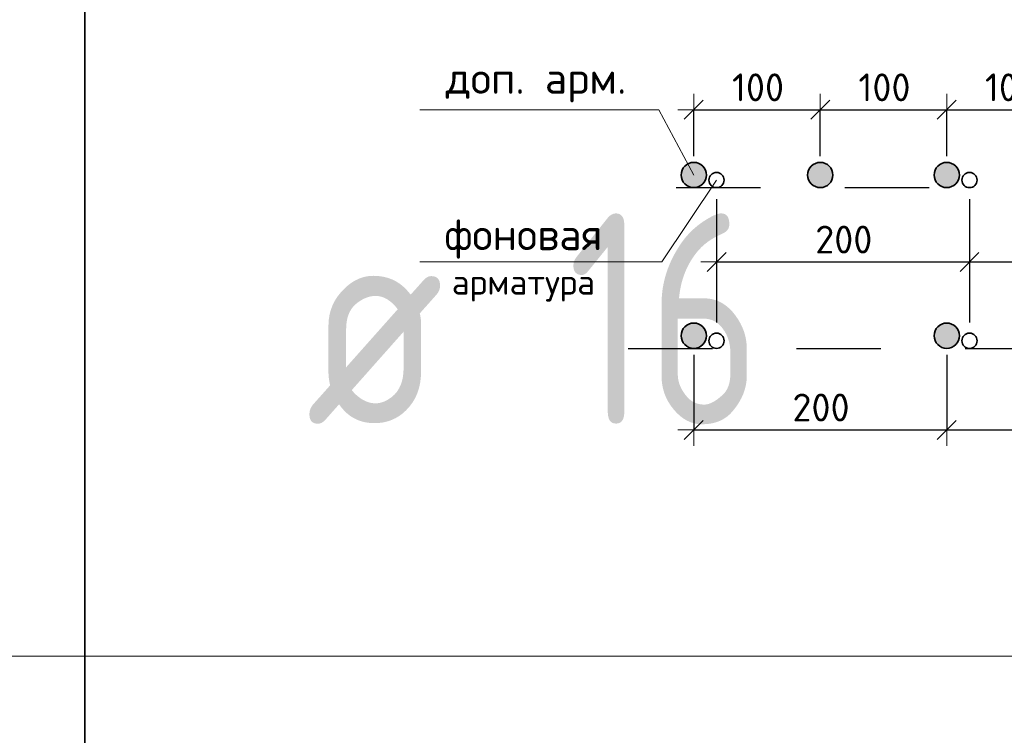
# Model space of a CAD drawing. Header units: metres. Extents: x -38 to 107, y -15 to 21.
# Tile 144 of 167: x 75.342 to 76.51, y 7.578 to 8.426. Entities that reach past the tile are written whole.
import ezdxf

# ---------------------------------------------------------------- set-up
doc = ezdxf.new("R2010")
doc.units = ezdxf.units.M
doc.header["$PDMODE"] = 65
doc.linetypes.add('______2', pattern=[0.0405, 0.03, -0.0105])
doc.layers.add('XR$3$_3898', color=7, linetype='Continuous')
doc.layers.add('XR$5$_3898', color=7, linetype='Continuous')
for name, color, linetype, lineweight in [('XR$3$Размерная линия_ общее', 7, 'Continuous', 13), ('XR$4$Текст_ примечание', 7, 'Continuous', 13), ('XR$5$Размерная линия_ общее', 7, 'Continuous', 13)]:
    doc.layers.add(name, color=color, linetype=linetype, lineweight=lineweight)
doc.styles.add('ISOCPEUR', font='txt')
doc.dimstyles.new('DIMSTYLE_8', dxfattribs={"dimtxt": 0.033, "dimasz": 0.0375, "dimexe": 0, "dimexo": 0, "dimgap": 0.0165, "dimtad": 2, "dimdec": 0, "dimlfac": 1000, "dimrnd": 1, "dimzin": 12, "dimdsep": 46, "dimtxsty": 'ISOCPEUR', "dimblk1": 'ALL_ML_STRICH', "dimblk2": 'ALL_ML_STRICH', "dimsah": 1, "dimcen": 0, "dimclrd": 7, "dimclre": 256, "dimclrt": 7, "dimadec": 0, "dimazin": 0, "dimtfac": 1, "dimtdec": 0, "dimtix": 1, "dimtmove": 2, "dimatfit": 3, "dimfxl": 0, "dimtzin": 0, "dimlwd": 0, "dimlwe": -3, "dimarcsym": 0})

# ---------------------------------------------------------------- blocks, each defined once
blk = doc.blocks.new('ALL_ML_STRICH')
at = {"color": 0, "linetype": 'ByBlock', "lineweight": -2}
for p, q in [((0, -0.5), (0, 0.5)), ((-1, 0), (0.5, 0)), ((-0.3, -0.3), (0.3, 0.3))]:
    blk.add_line(p, q, dxfattribs=at)
blk = doc.blocks.new('*D56')
at = {"layer": 'DEFPOINTS', "color": 7, "linetype": 'Continuous', "lineweight": 13, "transparency": 33554687}
for p in [(76.142, 8.3196), (76.142, 8.2422), (76.292, 8.2422)]:
    blk.add_point(p, dxfattribs=at)
at = {"layer": 'XR$3$Размерная линия_ общее', "color": 253, "linetype": 'Continuous', "lineweight": -2, "true_color": 0xa0a0a0, "transparency": 33554687}
for p, q in [((76.142, 8.2647), (76.142, 8.3196)), ((76.292, 8.2647), (76.292, 8.3196))]:
    blk.add_line(p, q, dxfattribs=at)
at = {"layer": 'XR$3$Размерная линия_ общее', "color": 7, "linetype": 'Continuous', "lineweight": -2, "transparency": 33554687}
blk.add_line((76.142, 8.3196), (76.292, 8.3196), dxfattribs=at)
at = {"layer": 'XR$3$Размерная линия_ общее', "color": 7, "linetype": 'Continuous', "lineweight": 13, "transparency": 33554687, "xscale": 0.0375, "yscale": 0.0375, "zscale": 0.0375, "rotation": 180}
blk.add_blockref('ALL_ML_STRICH', (76.142, 8.3196), dxfattribs=at)
at = {"layer": 'XR$3$Размерная линия_ общее', "color": 7, "linetype": 'Continuous', "lineweight": 13, "transparency": 33554687, "xscale": 0.0375, "yscale": 0.0375, "zscale": 0.0375}
blk.add_blockref('ALL_ML_STRICH', (76.292, 8.3196), dxfattribs=at)
at = {"layer": 'XR$3$Размерная линия_ общее', "color": 7, "linetype": 'Continuous', "lineweight": 13, "transparency": 33554687, "insert": (76.1873, 8.3626), "char_height": 0.033, "width": 0.00165, "attachment_point": 1, "line_spacing_factor": 0.60241, "style": 'ISOCPEUR'}
blk.add_mtext('100', dxfattribs=at)
blk = doc.blocks.new('*D57')
at = {"layer": 'DEFPOINTS', "color": 7, "linetype": 'Continuous', "lineweight": 13, "transparency": 33554687}
for p in [(76.292, 8.3196), (76.292, 8.2422), (76.442, 8.2422)]:
    blk.add_point(p, dxfattribs=at)
at = {"layer": 'XR$3$Размерная линия_ общее', "color": 253, "linetype": 'Continuous', "lineweight": -2, "true_color": 0xa0a0a0, "transparency": 33554687}
for p, q in [((76.292, 8.2647), (76.292, 8.3196)), ((76.442, 8.2647), (76.442, 8.3196))]:
    blk.add_line(p, q, dxfattribs=at)
at = {"layer": 'XR$3$Размерная линия_ общее', "color": 7, "linetype": 'Continuous', "lineweight": -2, "transparency": 33554687}
blk.add_line((76.292, 8.3196), (76.442, 8.3196), dxfattribs=at)
at = {"layer": 'XR$3$Размерная линия_ общее', "color": 7, "linetype": 'Continuous', "lineweight": 13, "transparency": 33554687, "xscale": 0.0375, "yscale": 0.0375, "zscale": 0.0375, "rotation": 180}
blk.add_blockref('ALL_ML_STRICH', (76.292, 8.3196), dxfattribs=at)
at = {"layer": 'XR$3$Размерная линия_ общее', "color": 7, "linetype": 'Continuous', "lineweight": 13, "transparency": 33554687, "xscale": 0.0375, "yscale": 0.0375, "zscale": 0.0375}
blk.add_blockref('ALL_ML_STRICH', (76.442, 8.3196), dxfattribs=at)
at = {"layer": 'XR$3$Размерная линия_ общее', "color": 7, "linetype": 'Continuous', "lineweight": 13, "transparency": 33554687, "insert": (76.3373, 8.3626), "char_height": 0.033, "width": 0.00165, "attachment_point": 1, "line_spacing_factor": 0.60241, "style": 'ISOCPEUR'}
blk.add_mtext('100', dxfattribs=at)
blk = doc.blocks.new('*D58')
at = {"layer": 'DEFPOINTS', "color": 7, "linetype": 'Continuous', "lineweight": 13, "transparency": 33554687}
for p in [(76.442, 8.3196), (76.442, 8.2422), (76.592, 8.2422)]:
    blk.add_point(p, dxfattribs=at)
at = {"layer": 'XR$3$Размерная линия_ общее', "color": 253, "linetype": 'Continuous', "lineweight": -2, "true_color": 0xa0a0a0, "transparency": 33554687}
for p, q in [((76.442, 8.2647), (76.442, 8.3196)), ((76.592, 8.2647), (76.592, 8.3196))]:
    blk.add_line(p, q, dxfattribs=at)
at = {"layer": 'XR$3$Размерная линия_ общее', "color": 7, "linetype": 'Continuous', "lineweight": -2, "transparency": 33554687}
blk.add_line((76.442, 8.3196), (76.592, 8.3196), dxfattribs=at)
at = {"layer": 'XR$3$Размерная линия_ общее', "color": 7, "linetype": 'Continuous', "lineweight": 13, "transparency": 33554687, "xscale": 0.0375, "yscale": 0.0375, "zscale": 0.0375, "rotation": 180}
blk.add_blockref('ALL_ML_STRICH', (76.442, 8.3196), dxfattribs=at)
at = {"layer": 'XR$3$Размерная линия_ общее', "color": 7, "linetype": 'Continuous', "lineweight": 13, "transparency": 33554687, "xscale": 0.0375, "yscale": 0.0375, "zscale": 0.0375}
blk.add_blockref('ALL_ML_STRICH', (76.592, 8.3196), dxfattribs=at)
at = {"layer": 'XR$3$Размерная линия_ общее', "color": 7, "linetype": 'Continuous', "lineweight": 13, "transparency": 33554687, "insert": (76.4873, 8.3626), "char_height": 0.033, "width": 0.00165, "attachment_point": 1, "line_spacing_factor": 0.60241, "style": 'ISOCPEUR'}
blk.add_mtext('100', dxfattribs=at)
blk = doc.blocks.new('*D62')
at = {"layer": 'DEFPOINTS', "color": 7, "linetype": 'Continuous', "lineweight": 13, "transparency": 33554687}
for p in [(76.169, 8.2362), (76.469, 8.2362), (76.169, 8.1392)]:
    blk.add_point(p, dxfattribs=at)
at = {"layer": 'XR$3$Размерная линия_ общее', "color": 253, "linetype": 'Continuous', "lineweight": -2, "true_color": 0xa0a0a0, "transparency": 33554687}
for p, q in [((76.169, 8.2137), (76.169, 8.1392)), ((76.469, 8.2137), (76.469, 8.1392))]:
    blk.add_line(p, q, dxfattribs=at)
at = {"layer": 'XR$3$Размерная линия_ общее', "color": 7, "linetype": 'Continuous', "lineweight": -2, "transparency": 33554687}
blk.add_line((76.169, 8.1392), (76.469, 8.1392), dxfattribs=at)
at = {"layer": 'XR$3$Размерная линия_ общее', "color": 7, "linetype": 'Continuous', "lineweight": 13, "transparency": 33554687, "xscale": 0.0375, "yscale": 0.0375, "zscale": 0.0375, "rotation": 180}
blk.add_blockref('ALL_ML_STRICH', (76.169, 8.1392), dxfattribs=at)
at = {"layer": 'XR$3$Размерная линия_ общее', "color": 7, "linetype": 'Continuous', "lineweight": 13, "transparency": 33554687, "xscale": 0.0375, "yscale": 0.0375, "zscale": 0.0375}
blk.add_blockref('ALL_ML_STRICH', (76.469, 8.1392), dxfattribs=at)
at = {"layer": 'XR$3$Размерная линия_ общее', "color": 7, "linetype": 'Continuous', "lineweight": 13, "transparency": 33554687, "insert": (76.286, 8.1822), "char_height": 0.033, "width": 0.00165, "attachment_point": 1, "line_spacing_factor": 0.60241, "style": 'ISOCPEUR'}
blk.add_mtext('200', dxfattribs=at)
blk = doc.blocks.new('*D63')
at = {"layer": 'DEFPOINTS', "color": 7, "linetype": 'Continuous', "lineweight": 13, "transparency": 33554687}
for p in [(76.469, 8.2362), (76.769, 8.2362), (76.469, 8.1392)]:
    blk.add_point(p, dxfattribs=at)
at = {"layer": 'XR$3$Размерная линия_ общее', "color": 253, "linetype": 'Continuous', "lineweight": -2, "true_color": 0xa0a0a0, "transparency": 33554687}
for p, q in [((76.469, 8.2137), (76.469, 8.1392)), ((76.769, 8.2137), (76.769, 8.1392))]:
    blk.add_line(p, q, dxfattribs=at)
at = {"layer": 'XR$3$Размерная линия_ общее', "color": 7, "linetype": 'Continuous', "lineweight": -2, "transparency": 33554687}
blk.add_line((76.469, 8.1392), (76.769, 8.1392), dxfattribs=at)
at = {"layer": 'XR$3$Размерная линия_ общее', "color": 7, "linetype": 'Continuous', "lineweight": 13, "transparency": 33554687, "xscale": 0.0375, "yscale": 0.0375, "zscale": 0.0375, "rotation": 180}
blk.add_blockref('ALL_ML_STRICH', (76.469, 8.1392), dxfattribs=at)
at = {"layer": 'XR$3$Размерная линия_ общее', "color": 7, "linetype": 'Continuous', "lineweight": 13, "transparency": 33554687, "xscale": 0.0375, "yscale": 0.0375, "zscale": 0.0375}
blk.add_blockref('ALL_ML_STRICH', (76.769, 8.1392), dxfattribs=at)
at = {"layer": 'XR$3$Размерная линия_ общее', "color": 7, "linetype": 'Continuous', "lineweight": 13, "transparency": 33554687, "insert": (76.586, 8.1822), "char_height": 0.033, "width": 0.00165, "attachment_point": 1, "line_spacing_factor": 0.60241, "style": 'ISOCPEUR'}
blk.add_mtext('200', dxfattribs=at)
blk = doc.blocks.new('*D65')
at = {"layer": 'DEFPOINTS', "color": 7, "linetype": 'Continuous', "lineweight": 13, "transparency": 33554687}
for p in [(76.142, 8.0517), (76.442, 8.0517), (76.142, 7.9401)]:
    blk.add_point(p, dxfattribs=at)
at = {"layer": 'XR$3$Размерная линия_ общее', "color": 253, "linetype": 'Continuous', "lineweight": -2, "true_color": 0xa0a0a0, "transparency": 33554687}
for p, q in [((76.142, 8.0292), (76.142, 7.9401)), ((76.442, 8.0292), (76.442, 7.9401))]:
    blk.add_line(p, q, dxfattribs=at)
at = {"layer": 'XR$3$Размерная линия_ общее', "color": 7, "linetype": 'Continuous', "lineweight": -2, "transparency": 33554687}
blk.add_line((76.142, 7.9401), (76.442, 7.9401), dxfattribs=at)
at = {"layer": 'XR$3$Размерная линия_ общее', "color": 7, "linetype": 'Continuous', "lineweight": 13, "transparency": 33554687, "xscale": 0.0375, "yscale": 0.0375, "zscale": 0.0375, "rotation": 180}
blk.add_blockref('ALL_ML_STRICH', (76.142, 7.9401), dxfattribs=at)
at = {"layer": 'XR$3$Размерная линия_ общее', "color": 7, "linetype": 'Continuous', "lineweight": 13, "transparency": 33554687, "xscale": 0.0375, "yscale": 0.0375, "zscale": 0.0375}
blk.add_blockref('ALL_ML_STRICH', (76.442, 7.9401), dxfattribs=at)
at = {"layer": 'XR$3$Размерная линия_ общее', "color": 7, "linetype": 'Continuous', "lineweight": 13, "transparency": 33554687, "insert": (76.259, 7.9831), "char_height": 0.033, "width": 0.00165, "attachment_point": 1, "line_spacing_factor": 0.60241, "style": 'ISOCPEUR'}
blk.add_mtext('200', dxfattribs=at)
blk = doc.blocks.new('*D66')
at = {"layer": 'DEFPOINTS', "color": 7, "linetype": 'Continuous', "lineweight": 13, "transparency": 33554687}
for p in [(76.442, 8.0517), (76.742, 8.0517), (76.442, 7.9401)]:
    blk.add_point(p, dxfattribs=at)
at = {"layer": 'XR$3$Размерная линия_ общее', "color": 253, "linetype": 'Continuous', "lineweight": -2, "true_color": 0xa0a0a0, "transparency": 33554687}
for p, q in [((76.442, 8.0292), (76.442, 7.9401)), ((76.742, 8.0292), (76.742, 7.9401))]:
    blk.add_line(p, q, dxfattribs=at)
at = {"layer": 'XR$3$Размерная линия_ общее', "color": 7, "linetype": 'Continuous', "lineweight": -2, "transparency": 33554687}
blk.add_line((76.442, 7.9401), (76.742, 7.9401), dxfattribs=at)
at = {"layer": 'XR$3$Размерная линия_ общее', "color": 7, "linetype": 'Continuous', "lineweight": 13, "transparency": 33554687, "xscale": 0.0375, "yscale": 0.0375, "zscale": 0.0375, "rotation": 180}
blk.add_blockref('ALL_ML_STRICH', (76.442, 7.9401), dxfattribs=at)
at = {"layer": 'XR$3$Размерная линия_ общее', "color": 7, "linetype": 'Continuous', "lineweight": 13, "transparency": 33554687, "xscale": 0.0375, "yscale": 0.0375, "zscale": 0.0375}
blk.add_blockref('ALL_ML_STRICH', (76.742, 7.9401), dxfattribs=at)
at = {"layer": 'XR$3$Размерная линия_ общее', "color": 7, "linetype": 'Continuous', "lineweight": 13, "transparency": 33554687, "insert": (76.559, 7.9831), "char_height": 0.033, "width": 0.00165, "attachment_point": 1, "line_spacing_factor": 0.60241, "style": 'ISOCPEUR'}
blk.add_mtext('200', dxfattribs=at)
blk = doc.blocks.new('*D695')
at = {"layer": 'DEFPOINTS', "color": 7, "linetype": 'Continuous', "lineweight": 13, "transparency": 33554687}
for p in [(76.142, 8.3196), (76.142, 8.2422), (76.292, 8.2422)]:
    blk.add_point(p, dxfattribs=at)
at = {"layer": 'XR$5$Размерная линия_ общее', "color": 253, "linetype": 'Continuous', "lineweight": -2, "true_color": 0xa0a0a0, "transparency": 33554687}
for p, q in [((76.142, 8.2647), (76.142, 8.3196)), ((76.292, 8.2647), (76.292, 8.3196))]:
    blk.add_line(p, q, dxfattribs=at)
at = {"layer": 'XR$5$Размерная линия_ общее', "color": 7, "linetype": 'Continuous', "lineweight": -2, "transparency": 33554687}
blk.add_line((76.142, 8.3196), (76.292, 8.3196), dxfattribs=at)
at = {"layer": 'XR$5$Размерная линия_ общее', "color": 7, "linetype": 'Continuous', "lineweight": 13, "transparency": 33554687, "xscale": 0.0375, "yscale": 0.0375, "zscale": 0.0375, "rotation": 180}
blk.add_blockref('ALL_ML_STRICH', (76.142, 8.3196), dxfattribs=at)
at = {"layer": 'XR$5$Размерная линия_ общее', "color": 7, "linetype": 'Continuous', "lineweight": 13, "transparency": 33554687, "xscale": 0.0375, "yscale": 0.0375, "zscale": 0.0375}
blk.add_blockref('ALL_ML_STRICH', (76.292, 8.3196), dxfattribs=at)
at = {"layer": 'XR$5$Размерная линия_ общее', "color": 7, "linetype": 'Continuous', "lineweight": 13, "transparency": 33554687, "insert": (76.1873, 8.3626), "char_height": 0.033, "width": 0.00165, "attachment_point": 1, "line_spacing_factor": 0.60241, "style": 'ISOCPEUR'}
blk.add_mtext('100', dxfattribs=at)
blk = doc.blocks.new('*D696')
at = {"layer": 'DEFPOINTS', "color": 7, "linetype": 'Continuous', "lineweight": 13, "transparency": 33554687}
for p in [(76.292, 8.3196), (76.292, 8.2422), (76.442, 8.2422)]:
    blk.add_point(p, dxfattribs=at)
at = {"layer": 'XR$5$Размерная линия_ общее', "color": 253, "linetype": 'Continuous', "lineweight": -2, "true_color": 0xa0a0a0, "transparency": 33554687}
for p, q in [((76.292, 8.2647), (76.292, 8.3196)), ((76.442, 8.2647), (76.442, 8.3196))]:
    blk.add_line(p, q, dxfattribs=at)
at = {"layer": 'XR$5$Размерная линия_ общее', "color": 7, "linetype": 'Continuous', "lineweight": -2, "transparency": 33554687}
blk.add_line((76.292, 8.3196), (76.442, 8.3196), dxfattribs=at)
at = {"layer": 'XR$5$Размерная линия_ общее', "color": 7, "linetype": 'Continuous', "lineweight": 13, "transparency": 33554687, "xscale": 0.0375, "yscale": 0.0375, "zscale": 0.0375, "rotation": 180}
blk.add_blockref('ALL_ML_STRICH', (76.292, 8.3196), dxfattribs=at)
at = {"layer": 'XR$5$Размерная линия_ общее', "color": 7, "linetype": 'Continuous', "lineweight": 13, "transparency": 33554687, "xscale": 0.0375, "yscale": 0.0375, "zscale": 0.0375}
blk.add_blockref('ALL_ML_STRICH', (76.442, 8.3196), dxfattribs=at)
at = {"layer": 'XR$5$Размерная линия_ общее', "color": 7, "linetype": 'Continuous', "lineweight": 13, "transparency": 33554687, "insert": (76.3373, 8.3626), "char_height": 0.033, "width": 0.00165, "attachment_point": 1, "line_spacing_factor": 0.60241, "style": 'ISOCPEUR'}
blk.add_mtext('100', dxfattribs=at)
blk = doc.blocks.new('*D697')
at = {"layer": 'DEFPOINTS', "color": 7, "linetype": 'Continuous', "lineweight": 13, "transparency": 33554687}
for p in [(76.442, 8.3196), (76.442, 8.2422), (76.592, 8.2422)]:
    blk.add_point(p, dxfattribs=at)
at = {"layer": 'XR$5$Размерная линия_ общее', "color": 253, "linetype": 'Continuous', "lineweight": -2, "true_color": 0xa0a0a0, "transparency": 33554687}
for p, q in [((76.442, 8.2647), (76.442, 8.3196)), ((76.592, 8.2647), (76.592, 8.3196))]:
    blk.add_line(p, q, dxfattribs=at)
at = {"layer": 'XR$5$Размерная линия_ общее', "color": 7, "linetype": 'Continuous', "lineweight": -2, "transparency": 33554687}
blk.add_line((76.442, 8.3196), (76.592, 8.3196), dxfattribs=at)
at = {"layer": 'XR$5$Размерная линия_ общее', "color": 7, "linetype": 'Continuous', "lineweight": 13, "transparency": 33554687, "xscale": 0.0375, "yscale": 0.0375, "zscale": 0.0375, "rotation": 180}
blk.add_blockref('ALL_ML_STRICH', (76.442, 8.3196), dxfattribs=at)
at = {"layer": 'XR$5$Размерная линия_ общее', "color": 7, "linetype": 'Continuous', "lineweight": 13, "transparency": 33554687, "xscale": 0.0375, "yscale": 0.0375, "zscale": 0.0375}
blk.add_blockref('ALL_ML_STRICH', (76.592, 8.3196), dxfattribs=at)
at = {"layer": 'XR$5$Размерная линия_ общее', "color": 7, "linetype": 'Continuous', "lineweight": 13, "transparency": 33554687, "insert": (76.4873, 8.3626), "char_height": 0.033, "width": 0.00165, "attachment_point": 1, "line_spacing_factor": 0.60241, "style": 'ISOCPEUR'}
blk.add_mtext('100', dxfattribs=at)
blk = doc.blocks.new('*D701')
at = {"layer": 'DEFPOINTS', "color": 7, "linetype": 'Continuous', "lineweight": 13, "transparency": 33554687}
for p in [(76.169, 8.2362), (76.469, 8.2362), (76.169, 8.1392)]:
    blk.add_point(p, dxfattribs=at)
at = {"layer": 'XR$5$Размерная линия_ общее', "color": 253, "linetype": 'Continuous', "lineweight": -2, "true_color": 0xa0a0a0, "transparency": 33554687}
for p, q in [((76.169, 8.2137), (76.169, 8.1392)), ((76.469, 8.2137), (76.469, 8.1392))]:
    blk.add_line(p, q, dxfattribs=at)
at = {"layer": 'XR$5$Размерная линия_ общее', "color": 7, "linetype": 'Continuous', "lineweight": -2, "transparency": 33554687}
blk.add_line((76.169, 8.1392), (76.469, 8.1392), dxfattribs=at)
at = {"layer": 'XR$5$Размерная линия_ общее', "color": 7, "linetype": 'Continuous', "lineweight": 13, "transparency": 33554687, "xscale": 0.0375, "yscale": 0.0375, "zscale": 0.0375, "rotation": 180}
blk.add_blockref('ALL_ML_STRICH', (76.169, 8.1392), dxfattribs=at)
at = {"layer": 'XR$5$Размерная линия_ общее', "color": 7, "linetype": 'Continuous', "lineweight": 13, "transparency": 33554687, "xscale": 0.0375, "yscale": 0.0375, "zscale": 0.0375}
blk.add_blockref('ALL_ML_STRICH', (76.469, 8.1392), dxfattribs=at)
at = {"layer": 'XR$5$Размерная линия_ общее', "color": 7, "linetype": 'Continuous', "lineweight": 13, "transparency": 33554687, "insert": (76.286, 8.1822), "char_height": 0.033, "width": 0.00165, "attachment_point": 1, "line_spacing_factor": 0.60241, "style": 'ISOCPEUR'}
blk.add_mtext('200', dxfattribs=at)
blk = doc.blocks.new('*D702')
at = {"layer": 'DEFPOINTS', "color": 7, "linetype": 'Continuous', "lineweight": 13, "transparency": 33554687}
for p in [(76.469, 8.2362), (76.769, 8.2362), (76.469, 8.1392)]:
    blk.add_point(p, dxfattribs=at)
at = {"layer": 'XR$5$Размерная линия_ общее', "color": 253, "linetype": 'Continuous', "lineweight": -2, "true_color": 0xa0a0a0, "transparency": 33554687}
for p, q in [((76.469, 8.2137), (76.469, 8.1392)), ((76.769, 8.2137), (76.769, 8.1392))]:
    blk.add_line(p, q, dxfattribs=at)
at = {"layer": 'XR$5$Размерная линия_ общее', "color": 7, "linetype": 'Continuous', "lineweight": -2, "transparency": 33554687}
blk.add_line((76.469, 8.1392), (76.769, 8.1392), dxfattribs=at)
at = {"layer": 'XR$5$Размерная линия_ общее', "color": 7, "linetype": 'Continuous', "lineweight": 13, "transparency": 33554687, "xscale": 0.0375, "yscale": 0.0375, "zscale": 0.0375, "rotation": 180}
blk.add_blockref('ALL_ML_STRICH', (76.469, 8.1392), dxfattribs=at)
at = {"layer": 'XR$5$Размерная линия_ общее', "color": 7, "linetype": 'Continuous', "lineweight": 13, "transparency": 33554687, "xscale": 0.0375, "yscale": 0.0375, "zscale": 0.0375}
blk.add_blockref('ALL_ML_STRICH', (76.769, 8.1392), dxfattribs=at)
at = {"layer": 'XR$5$Размерная линия_ общее', "color": 7, "linetype": 'Continuous', "lineweight": 13, "transparency": 33554687, "insert": (76.586, 8.1822), "char_height": 0.033, "width": 0.00165, "attachment_point": 1, "line_spacing_factor": 0.60241, "style": 'ISOCPEUR'}
blk.add_mtext('200', dxfattribs=at)
blk = doc.blocks.new('*D704')
at = {"layer": 'DEFPOINTS', "color": 7, "linetype": 'Continuous', "lineweight": 13, "transparency": 33554687}
for p in [(76.142, 8.0517), (76.442, 8.0517), (76.142, 7.9401)]:
    blk.add_point(p, dxfattribs=at)
at = {"layer": 'XR$5$Размерная линия_ общее', "color": 253, "linetype": 'Continuous', "lineweight": -2, "true_color": 0xa0a0a0, "transparency": 33554687}
for p, q in [((76.142, 8.0292), (76.142, 7.9401)), ((76.442, 8.0292), (76.442, 7.9401))]:
    blk.add_line(p, q, dxfattribs=at)
at = {"layer": 'XR$5$Размерная линия_ общее', "color": 7, "linetype": 'Continuous', "lineweight": -2, "transparency": 33554687}
blk.add_line((76.142, 7.9401), (76.442, 7.9401), dxfattribs=at)
at = {"layer": 'XR$5$Размерная линия_ общее', "color": 7, "linetype": 'Continuous', "lineweight": 13, "transparency": 33554687, "xscale": 0.0375, "yscale": 0.0375, "zscale": 0.0375, "rotation": 180}
blk.add_blockref('ALL_ML_STRICH', (76.142, 7.9401), dxfattribs=at)
at = {"layer": 'XR$5$Размерная линия_ общее', "color": 7, "linetype": 'Continuous', "lineweight": 13, "transparency": 33554687, "xscale": 0.0375, "yscale": 0.0375, "zscale": 0.0375}
blk.add_blockref('ALL_ML_STRICH', (76.442, 7.9401), dxfattribs=at)
at = {"layer": 'XR$5$Размерная линия_ общее', "color": 7, "linetype": 'Continuous', "lineweight": 13, "transparency": 33554687, "insert": (76.259, 7.9831), "char_height": 0.033, "width": 0.00165, "attachment_point": 1, "line_spacing_factor": 0.60241, "style": 'ISOCPEUR'}
blk.add_mtext('200', dxfattribs=at)
blk = doc.blocks.new('*D705')
at = {"layer": 'DEFPOINTS', "color": 7, "linetype": 'Continuous', "lineweight": 13, "transparency": 33554687}
for p in [(76.442, 8.0517), (76.742, 8.0517), (76.442, 7.9401)]:
    blk.add_point(p, dxfattribs=at)
at = {"layer": 'XR$5$Размерная линия_ общее', "color": 253, "linetype": 'Continuous', "lineweight": -2, "true_color": 0xa0a0a0, "transparency": 33554687}
for p, q in [((76.442, 8.0292), (76.442, 7.9401)), ((76.742, 8.0292), (76.742, 7.9401))]:
    blk.add_line(p, q, dxfattribs=at)
at = {"layer": 'XR$5$Размерная линия_ общее', "color": 7, "linetype": 'Continuous', "lineweight": -2, "transparency": 33554687}
blk.add_line((76.442, 7.9401), (76.742, 7.9401), dxfattribs=at)
at = {"layer": 'XR$5$Размерная линия_ общее', "color": 7, "linetype": 'Continuous', "lineweight": 13, "transparency": 33554687, "xscale": 0.0375, "yscale": 0.0375, "zscale": 0.0375, "rotation": 180}
blk.add_blockref('ALL_ML_STRICH', (76.442, 7.9401), dxfattribs=at)
at = {"layer": 'XR$5$Размерная линия_ общее', "color": 7, "linetype": 'Continuous', "lineweight": 13, "transparency": 33554687, "xscale": 0.0375, "yscale": 0.0375, "zscale": 0.0375}
blk.add_blockref('ALL_ML_STRICH', (76.742, 7.9401), dxfattribs=at)
at = {"layer": 'XR$5$Размерная линия_ общее', "color": 7, "linetype": 'Continuous', "lineweight": 13, "transparency": 33554687, "insert": (76.559, 7.9831), "char_height": 0.033, "width": 0.00165, "attachment_point": 1, "line_spacing_factor": 0.60241, "style": 'ISOCPEUR'}
blk.add_mtext('200', dxfattribs=at)

msp = doc.modelspace()

# ---------------------------------------------------------------- hatches: boundary and pattern name
at = {"linetype": 'Continuous', "lineweight": 25, "true_color": 0xa2a2a2, "transparency": 33554687}
for points in [[(76.1539, 8.2513), (76.1526, 8.2528), (76.1511, 8.2541), (76.1495, 8.2552), (76.1477, 8.256), (76.1458, 8.2567), (76.1439, 8.257), (76.142, 8.2572), (76.14, 8.257), (76.1381, 8.2567), (76.1362, 8.256), (76.1345, 8.2552), (76.1328, 8.2541), (76.1314, 8.2528), (76.1301, 8.2513), (76.129, 8.2497), (76.1281, 8.2479), (76.1275, 8.2461), (76.1271, 8.2441), (76.127, 8.2422), (76.1271, 8.2402), (76.1275, 8.2383), (76.1281, 8.2364), (76.129, 8.2347), (76.1301, 8.233), (76.1314, 8.2316), (76.1328, 8.2303), (76.1345, 8.2292), (76.1362, 8.2283), (76.1381, 8.2277), (76.14, 8.2273), (76.142, 8.2272), (76.1439, 8.2273), (76.1458, 8.2277), (76.1477, 8.2283), (76.1495, 8.2292), (76.1511, 8.2303), (76.1526, 8.2316), (76.1539, 8.233), (76.155, 8.2347), (76.1558, 8.2364), (76.1565, 8.2383), (76.1568, 8.2402), (76.157, 8.2422), (76.1568, 8.2441), (76.1565, 8.2461), (76.1558, 8.2479), (76.155, 8.2497)], [(76.1539, 8.2513), (76.1526, 8.2528), (76.1511, 8.2541), (76.1495, 8.2552), (76.1477, 8.256), (76.1458, 8.2567), (76.1439, 8.257), (76.142, 8.2572), (76.14, 8.257), (76.1381, 8.2567), (76.1362, 8.256), (76.1345, 8.2552), (76.1328, 8.2541), (76.1314, 8.2528), (76.1301, 8.2513), (76.129, 8.2497), (76.1281, 8.2479), (76.1275, 8.2461), (76.1271, 8.2441), (76.127, 8.2422), (76.1271, 8.2402), (76.1275, 8.2383), (76.1281, 8.2364), (76.129, 8.2347), (76.1301, 8.233), (76.1314, 8.2316), (76.1328, 8.2303), (76.1345, 8.2292), (76.1362, 8.2283), (76.1381, 8.2277), (76.14, 8.2273), (76.142, 8.2272), (76.1439, 8.2273), (76.1458, 8.2277), (76.1477, 8.2283), (76.1495, 8.2292), (76.1511, 8.2303), (76.1526, 8.2316), (76.1539, 8.233), (76.155, 8.2347), (76.1558, 8.2364), (76.1565, 8.2383), (76.1568, 8.2402), (76.157, 8.2422), (76.1568, 8.2441), (76.1565, 8.2461), (76.1558, 8.2479), (76.155, 8.2497)], [(76.3039, 8.2513), (76.3026, 8.2528), (76.3011, 8.2541), (76.2995, 8.2552), (76.2977, 8.256), (76.2958, 8.2567), (76.2939, 8.257), (76.292, 8.2572), (76.29, 8.257), (76.2881, 8.2567), (76.2862, 8.256), (76.2845, 8.2552), (76.2828, 8.2541), (76.2814, 8.2528), (76.2801, 8.2513), (76.279, 8.2497), (76.2781, 8.2479), (76.2775, 8.2461), (76.2771, 8.2441), (76.277, 8.2422), (76.2771, 8.2402), (76.2775, 8.2383), (76.2781, 8.2364), (76.279, 8.2347), (76.2801, 8.233), (76.2814, 8.2316), (76.2828, 8.2303), (76.2845, 8.2292), (76.2862, 8.2283), (76.2881, 8.2277), (76.29, 8.2273), (76.292, 8.2272), (76.2939, 8.2273), (76.2958, 8.2277), (76.2977, 8.2283), (76.2995, 8.2292), (76.3011, 8.2303), (76.3026, 8.2316), (76.3039, 8.233), (76.305, 8.2347), (76.3058, 8.2364), (76.3065, 8.2383), (76.3068, 8.2402), (76.307, 8.2422), (76.3068, 8.2441), (76.3065, 8.2461), (76.3058, 8.2479), (76.305, 8.2497)], [(76.3039, 8.2513), (76.3026, 8.2528), (76.3011, 8.2541), (76.2995, 8.2552), (76.2977, 8.256), (76.2958, 8.2567), (76.2939, 8.257), (76.292, 8.2572), (76.29, 8.257), (76.2881, 8.2567), (76.2862, 8.256), (76.2845, 8.2552), (76.2828, 8.2541), (76.2814, 8.2528), (76.2801, 8.2513), (76.279, 8.2497), (76.2781, 8.2479), (76.2775, 8.2461), (76.2771, 8.2441), (76.277, 8.2422), (76.2771, 8.2402), (76.2775, 8.2383), (76.2781, 8.2364), (76.279, 8.2347), (76.2801, 8.233), (76.2814, 8.2316), (76.2828, 8.2303), (76.2845, 8.2292), (76.2862, 8.2283), (76.2881, 8.2277), (76.29, 8.2273), (76.292, 8.2272), (76.2939, 8.2273), (76.2958, 8.2277), (76.2977, 8.2283), (76.2995, 8.2292), (76.3011, 8.2303), (76.3026, 8.2316), (76.3039, 8.233), (76.305, 8.2347), (76.3058, 8.2364), (76.3065, 8.2383), (76.3068, 8.2402), (76.307, 8.2422), (76.3068, 8.2441), (76.3065, 8.2461), (76.3058, 8.2479), (76.305, 8.2497)], [(76.4539, 8.2513), (76.4526, 8.2528), (76.4511, 8.2541), (76.4495, 8.2552), (76.4477, 8.256), (76.4458, 8.2567), (76.4439, 8.257), (76.442, 8.2572), (76.44, 8.257), (76.4381, 8.2567), (76.4362, 8.256), (76.4345, 8.2552), (76.4328, 8.2541), (76.4314, 8.2528), (76.4301, 8.2513), (76.429, 8.2497), (76.4281, 8.2479), (76.4275, 8.2461), (76.4271, 8.2441), (76.427, 8.2422), (76.4271, 8.2402), (76.4275, 8.2383), (76.4281, 8.2364), (76.429, 8.2347), (76.4301, 8.233), (76.4314, 8.2316), (76.4328, 8.2303), (76.4345, 8.2292), (76.4362, 8.2283), (76.4381, 8.2277), (76.44, 8.2273), (76.442, 8.2272), (76.4439, 8.2273), (76.4458, 8.2277), (76.4477, 8.2283), (76.4495, 8.2292), (76.4511, 8.2303), (76.4526, 8.2316), (76.4539, 8.233), (76.455, 8.2347), (76.4558, 8.2364), (76.4565, 8.2383), (76.4568, 8.2402), (76.457, 8.2422), (76.4568, 8.2441), (76.4565, 8.2461), (76.4558, 8.2479), (76.455, 8.2497)], [(76.4539, 8.2513), (76.4526, 8.2528), (76.4511, 8.2541), (76.4495, 8.2552), (76.4477, 8.256), (76.4458, 8.2567), (76.4439, 8.257), (76.442, 8.2572), (76.44, 8.257), (76.4381, 8.2567), (76.4362, 8.256), (76.4345, 8.2552), (76.4328, 8.2541), (76.4314, 8.2528), (76.4301, 8.2513), (76.429, 8.2497), (76.4281, 8.2479), (76.4275, 8.2461), (76.4271, 8.2441), (76.427, 8.2422), (76.4271, 8.2402), (76.4275, 8.2383), (76.4281, 8.2364), (76.429, 8.2347), (76.4301, 8.233), (76.4314, 8.2316), (76.4328, 8.2303), (76.4345, 8.2292), (76.4362, 8.2283), (76.4381, 8.2277), (76.44, 8.2273), (76.442, 8.2272), (76.4439, 8.2273), (76.4458, 8.2277), (76.4477, 8.2283), (76.4495, 8.2292), (76.4511, 8.2303), (76.4526, 8.2316), (76.4539, 8.233), (76.455, 8.2347), (76.4558, 8.2364), (76.4565, 8.2383), (76.4568, 8.2402), (76.457, 8.2422), (76.4568, 8.2441), (76.4565, 8.2461), (76.4558, 8.2479), (76.455, 8.2497)], [(76.1539, 8.0608), (76.1526, 8.0623), (76.1511, 8.0636), (76.1495, 8.0647), (76.1477, 8.0655), (76.1458, 8.0662), (76.1439, 8.0665), (76.142, 8.0667), (76.14, 8.0665), (76.1381, 8.0662), (76.1362, 8.0655), (76.1345, 8.0647), (76.1328, 8.0636), (76.1314, 8.0623), (76.1301, 8.0608), (76.129, 8.0592), (76.1281, 8.0574), (76.1275, 8.0556), (76.1271, 8.0536), (76.127, 8.0517), (76.1271, 8.0497), (76.1275, 8.0478), (76.1281, 8.0459), (76.129, 8.0442), (76.1301, 8.0425), (76.1314, 8.0411), (76.1328, 8.0398), (76.1345, 8.0387), (76.1362, 8.0378), (76.1381, 8.0372), (76.14, 8.0368), (76.142, 8.0367), (76.1439, 8.0368), (76.1458, 8.0372), (76.1477, 8.0378), (76.1495, 8.0387), (76.1511, 8.0398), (76.1526, 8.0411), (76.1539, 8.0425), (76.155, 8.0442), (76.1558, 8.0459), (76.1565, 8.0478), (76.1568, 8.0497), (76.157, 8.0517), (76.1568, 8.0536), (76.1565, 8.0556), (76.1558, 8.0574), (76.155, 8.0592)], [(76.1539, 8.0608), (76.1526, 8.0623), (76.1511, 8.0636), (76.1495, 8.0647), (76.1477, 8.0655), (76.1458, 8.0662), (76.1439, 8.0665), (76.142, 8.0667), (76.14, 8.0665), (76.1381, 8.0662), (76.1362, 8.0655), (76.1345, 8.0647), (76.1328, 8.0636), (76.1314, 8.0623), (76.1301, 8.0608), (76.129, 8.0592), (76.1281, 8.0574), (76.1275, 8.0556), (76.1271, 8.0536), (76.127, 8.0517), (76.1271, 8.0497), (76.1275, 8.0478), (76.1281, 8.0459), (76.129, 8.0442), (76.1301, 8.0425), (76.1314, 8.0411), (76.1328, 8.0398), (76.1345, 8.0387), (76.1362, 8.0378), (76.1381, 8.0372), (76.14, 8.0368), (76.142, 8.0367), (76.1439, 8.0368), (76.1458, 8.0372), (76.1477, 8.0378), (76.1495, 8.0387), (76.1511, 8.0398), (76.1526, 8.0411), (76.1539, 8.0425), (76.155, 8.0442), (76.1558, 8.0459), (76.1565, 8.0478), (76.1568, 8.0497), (76.157, 8.0517), (76.1568, 8.0536), (76.1565, 8.0556), (76.1558, 8.0574), (76.155, 8.0592)], [(76.4539, 8.0608), (76.4526, 8.0623), (76.4511, 8.0636), (76.4495, 8.0647), (76.4477, 8.0655), (76.4458, 8.0662), (76.4439, 8.0665), (76.442, 8.0667), (76.44, 8.0665), (76.4381, 8.0662), (76.4362, 8.0655), (76.4345, 8.0647), (76.4328, 8.0636), (76.4314, 8.0623), (76.4301, 8.0608), (76.429, 8.0592), (76.4281, 8.0574), (76.4275, 8.0556), (76.4271, 8.0536), (76.427, 8.0517), (76.4271, 8.0497), (76.4275, 8.0478), (76.4281, 8.0459), (76.429, 8.0442), (76.4301, 8.0425), (76.4314, 8.0411), (76.4328, 8.0398), (76.4345, 8.0387), (76.4362, 8.0378), (76.4381, 8.0372), (76.44, 8.0368), (76.442, 8.0367), (76.4439, 8.0368), (76.4458, 8.0372), (76.4477, 8.0378), (76.4495, 8.0387), (76.4511, 8.0398), (76.4526, 8.0411), (76.4539, 8.0425), (76.455, 8.0442), (76.4558, 8.0459), (76.4565, 8.0478), (76.4568, 8.0497), (76.457, 8.0517), (76.4568, 8.0536), (76.4565, 8.0556), (76.4558, 8.0574), (76.455, 8.0592)], [(76.4539, 8.0608), (76.4526, 8.0623), (76.4511, 8.0636), (76.4495, 8.0647), (76.4477, 8.0655), (76.4458, 8.0662), (76.4439, 8.0665), (76.442, 8.0667), (76.44, 8.0665), (76.4381, 8.0662), (76.4362, 8.0655), (76.4345, 8.0647), (76.4328, 8.0636), (76.4314, 8.0623), (76.4301, 8.0608), (76.429, 8.0592), (76.4281, 8.0574), (76.4275, 8.0556), (76.4271, 8.0536), (76.427, 8.0517), (76.4271, 8.0497), (76.4275, 8.0478), (76.4281, 8.0459), (76.429, 8.0442), (76.4301, 8.0425), (76.4314, 8.0411), (76.4328, 8.0398), (76.4345, 8.0387), (76.4362, 8.0378), (76.4381, 8.0372), (76.44, 8.0368), (76.442, 8.0367), (76.4439, 8.0368), (76.4458, 8.0372), (76.4477, 8.0378), (76.4495, 8.0387), (76.4511, 8.0398), (76.4526, 8.0411), (76.4539, 8.0425), (76.455, 8.0442), (76.4558, 8.0459), (76.4565, 8.0478), (76.4568, 8.0497), (76.457, 8.0517), (76.4568, 8.0536), (76.4565, 8.0556), (76.4558, 8.0574), (76.455, 8.0592)]]:
    msp.add_hatch(color=253, dxfattribs=at).paths.add_polyline_path(points)

# ---------------------------------------------------------------- linework, layer by layer
at = {"color": 8, "linetype": '______2', "lineweight": -3, "true_color": 0x737373, "transparency": 33554687}
for p, q in [((76.121, 8.2272), (77.117, 8.2272)), ((76.121, 8.2272), (77.117, 8.2272)), ((76.064, 8.0367), (77.117, 8.0367)), ((76.064, 8.0367), (77.117, 8.0367))]:
    msp.add_line(p, q, dxfattribs=at)
at = {"color": 7, "linetype": 'Continuous', "lineweight": 13, "transparency": 33554687}
for points in [[(75.8169, 8.3196), (76.1005, 8.3196), (76.142, 8.2422)], [(75.8169, 8.3196), (76.1005, 8.3196), (76.142, 8.2422)], [(75.8169, 8.1392), (76.1039, 8.1392), (76.169, 8.2362)], [(75.8169, 8.1392), (76.1039, 8.1392), (76.169, 8.2362)]]:
    msp.add_lwpolyline(points, dxfattribs=at)
at = {"layer": 'XR$3$_3898', "color": 7, "linetype": 'Continuous', "lineweight": 35, "transparency": 33554687}
for centre, radius in [((76.142, 8.2422), 0.015), ((76.292, 8.2422), 0.015), ((76.442, 8.2422), 0.015), ((76.169, 8.2362), 0.009), ((76.469, 8.2362), 0.009), ((76.142, 8.0517), 0.015), ((76.442, 8.0517), 0.015), ((76.169, 8.0457), 0.009), ((76.469, 8.0457), 0.009)]:
    msp.add_circle(centre, radius, dxfattribs=at)
at = {"layer": 'XR$3$Размерная линия_ общее', "color": 253, "linetype": 'Continuous', "lineweight": -3, "true_color": 0xa0a0a0, "transparency": 33554687}
for p, q in [((76.169, 8.1392), (76.169, 8.0672)), ((76.469, 8.1392), (76.469, 8.0672))]:
    msp.add_line(p, q, dxfattribs=at)
at = {"layer": 'XR$4$Текст_ примечание', "color": 7, "linetype": 'Continuous', "lineweight": 35, "transparency": 33554687}
for p, q in [((75.4198, 8.4717), (75.4198, 7.6717)), ((75.4198, 7.6717), (75.4198, 6.8717))]:
    msp.add_line(p, q, dxfattribs=at)
at = {"layer": 'XR$4$Текст_ примечание', "color": 7, "linetype": 'Continuous', "lineweight": 13, "transparency": 33554687}
msp.add_line((86.4198, 7.6717), (67.9198, 7.6717), dxfattribs=at)
at = {"layer": 'XR$5$_3898', "color": 7, "linetype": 'Continuous', "lineweight": 35, "transparency": 33554687}
for centre, radius in [((76.142, 8.2422), 0.015), ((76.292, 8.2422), 0.015), ((76.442, 8.2422), 0.015), ((76.169, 8.2362), 0.009), ((76.469, 8.2362), 0.009), ((76.142, 8.0517), 0.015), ((76.442, 8.0517), 0.015), ((76.169, 8.0457), 0.009), ((76.469, 8.0457), 0.009)]:
    msp.add_circle(centre, radius, dxfattribs=at)
at = {"layer": 'XR$5$Размерная линия_ общее', "color": 253, "linetype": 'Continuous', "lineweight": -3, "true_color": 0xa0a0a0, "transparency": 33554687}
for p, q in [((76.169, 8.1392), (76.169, 8.0672)), ((76.469, 8.1392), (76.469, 8.0672))]:
    msp.add_line(p, q, dxfattribs=at)

# ---------------------------------------------------------------- texts
at = {"color": 7, "linetype": 'Continuous', "lineweight": 13, "transparency": 33554687, "insert": (75.9549, 8.3521), "char_height": 0.0375, "width": 0.228103, "attachment_point": 5, "style": 'ISOCPEUR'}
msp.add_mtext('\\A1;{\\fISOCPEUR|i0|b0;\\H0.037500;\\W1.000000;\\C7;доп. арм.}\\P', dxfattribs=at)
msp.add_mtext('\\A1;{\\fISOCPEUR|i0|b0;\\H0.037500;\\W1.000000;\\C7;доп. арм.}\\P', dxfattribs=at)
at = {"color": 7, "linetype": 'Continuous', "lineweight": 13, "transparency": 33554687, "insert": (75.9399, 8.1906), "char_height": 0.0375, "width": 0.223781, "attachment_point": 2, "line_spacing_factor": 0.963855}
msp.add_mtext('\\A1;{\\fISOCPEUR|i0|b0;\\H0.037500;\\W1.000000;\\C7;фоновая}\\P{\\fISOCPEUR|i0|b0;\\H0.030000;\\W1.000000;\\C7;арматура}\\P', dxfattribs=at)
msp.add_mtext('\\A1;{\\fISOCPEUR|i0|b0;\\H0.037500;\\W1.000000;\\C7;фоновая}\\P{\\fISOCPEUR|i0|b0;\\H0.030000;\\W1.000000;\\C7;арматура}\\P', dxfattribs=at)
at = {"layer": 'XR$4$Текст_ примечание', "color": 7, "linetype": 'Continuous', "lineweight": 35, "transparency": 33554687, "char_height": 0.25, "attachment_point": 7, "style": 'ISOCPEUR'}
for s, insert, width in [('\\W0.75;16', (75.9925, 7.9467), 0.393567), ('\\W0.82;ø', (75.6817, 7.9467), 0.327205)]:
    msp.add_mtext(s, dxfattribs=dict(at, insert=insert, width=width))

# ---------------------------------------------------------------- dimensions: what is measured, and where the dimension line sits
at = {"layer": 'XR$3$Размерная линия_ общее', "color": 7, "linetype": 'Continuous', "lineweight": 13, "transparency": 33554687}
for base, p1, p2, text, picture, middle in [((76.292, 8.3196), (76.142, 8.2647), (76.292, 8.2647), '100', '*D56', (76.217, 8.3361)), ((76.442, 8.3196), (76.292, 8.2647), (76.442, 8.2647), '100', '*D57', (76.367, 8.3361)), ((76.592, 8.3196), (76.442, 8.2647), (76.592, 8.2647), '100', '*D58', (76.517, 8.3361)), ((76.469, 8.1392), (76.169, 8.2137), (76.469, 8.2137), '200', '*D62', (76.319, 8.1557)), ((76.769, 8.1392), (76.469, 8.2137), (76.769, 8.2137), '200', '*D63', (76.619, 8.1557)), ((76.442, 7.9401), (76.142, 8.0292), (76.442, 8.0292), '200', '*D65', (76.292, 7.9566)), ((76.742, 7.9401), (76.442, 8.0292), (76.742, 8.0292), '200', '*D66', (76.592, 7.9566))]:
    dim = msp.add_linear_dim(base=base, p1=p1, p2=p2, text=text, dimstyle='DIMSTYLE_8', override={"dimpost": '<>', "dimclrd": 7, "dimclre": 253, "dimclrt": 7, "dimlwd": 0, "dimlwe": 65533}, dxfattribs=at)
    dim.commit()
    dim.dimension.update_dxf_attribs({"geometry": picture, "text_midpoint": middle, "dimtype": 160})
at = {"layer": 'XR$5$Размерная линия_ общее', "color": 7, "linetype": 'Continuous', "lineweight": 13, "transparency": 33554687}
for base, p1, p2, text, picture, middle in [((76.292, 8.3196), (76.142, 8.2647), (76.292, 8.2647), '100', '*D695', (76.217, 8.3361)), ((76.442, 8.3196), (76.292, 8.2647), (76.442, 8.2647), '100', '*D696', (76.367, 8.3361)), ((76.592, 8.3196), (76.442, 8.2647), (76.592, 8.2647), '100', '*D697', (76.517, 8.3361)), ((76.469, 8.1392), (76.169, 8.2137), (76.469, 8.2137), '200', '*D701', (76.319, 8.1557)), ((76.769, 8.1392), (76.469, 8.2137), (76.769, 8.2137), '200', '*D702', (76.619, 8.1557)), ((76.442, 7.9401), (76.142, 8.0292), (76.442, 8.0292), '200', '*D704', (76.292, 7.9566)), ((76.742, 7.9401), (76.442, 8.0292), (76.742, 8.0292), '200', '*D705', (76.592, 7.9566))]:
    dim = msp.add_linear_dim(base=base, p1=p1, p2=p2, text=text, dimstyle='DIMSTYLE_8', override={"dimpost": '<>', "dimclrd": 7, "dimclre": 253, "dimclrt": 7, "dimlwd": 0, "dimlwe": 65533}, dxfattribs=at)
    dim.commit()
    dim.dimension.update_dxf_attribs({"geometry": picture, "text_midpoint": middle, "dimtype": 160})

doc.saveas('drawing.dxf')
